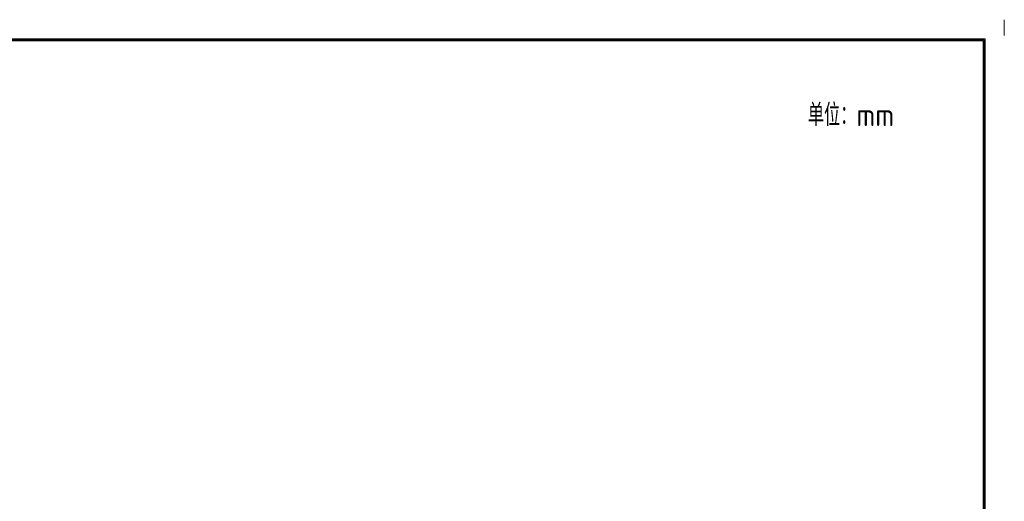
# Model space of a CAD drawing. Header units: inches. Extents: x 455 to 954, y 159 to 508.
# Tile 12 of 12: x 698 to 952, y 383 to 508. Entities that reach past the tile are written whole.
import ezdxf
from ezdxf.enums import TextEntityAlignment as Align

# ---------------------------------------------------------------- set-up
doc = ezdxf.new("R2010")
doc.units = ezdxf.units.IN
doc.header["$LTSCALE"] = 23.1
doc.header["$MEASUREMENT"] = 0
doc.layers.get('0').update_dxf_attribs({"lineweight": 18})
doc.styles.get("Standard").update_dxf_attribs({"font": 'isocp3.shx', "bigfont": 'gbcbig.shx'})

# ---------------------------------------------------------------- blocks, each defined once
blk = doc.blocks.new('图表_1')
for p, q in [((292.26, 145.71), (292.26, 142.16)), ((-132.06, 141.45), (288.01, 141.45)), ((-131.83, 141.23), (287.78, 141.23)), ((-131.6, 141), (287.55, 141)), ((287.55, 141), (287.55, -150)), ((287.78, 141.23), (287.78, -150.23)), ((288.01, 141.45), (288.01, -150.46))]:
    blk.add_line(p, q)
blk = doc.blocks.new('hcfa图表_1')
blk.add_blockref('图表_1', (-366.29, 186.04))
blk = doc.blocks.new('禾川制图_1')
blk.add_blockref('hcfa图表_1', (502.61, -331.75))
blk.add_text('单位：mm', height=5).set_placement((384.78, -23.74))
for tag, p in [('V1.0', (7, -23.81)), ('XXXX', (49.65, -23.5)), ('XXXC', (81.79, -23.79)), ('XXXO', (93.95, -23.72))]:
    blk.add_attdef(tag, p, '', height=2.51)
blk.add_attdef('XXXY', (16.61, -23.72), '', height=2.51, rotation=0.6331)
for tag, p in [('XXXE', (315.81, -269.3)), ('XXXC', (348.56, -269.3)), ('XXXA', (399.26, -269.34)), ('XXXG', (273.32, -276.51)), ('XXXF', (315.77, -276.23)), ('XXXD', (349.08, -276.23)), ('XXXB', (399.16, -276.49)), ('XXXJ', (273.46, -283.93)), ('XXXP', (301.31, -291.91)), ('XXXN', (318.17, -292)), ('XXXQ', (335.14, -291.8)), ('XXXO', (351.7, -291.85)), ('XXXM', (277.01, -293.42))]:
    blk.add_attdef(tag, text='', height=2.51).set_placement(p, align=Align.CENTER)

msp = doc.modelspace()

# ---------------------------------------------------------------- block references
at = {"xscale": 1.159979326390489, "yscale": 1.159979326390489, "zscale": 1.159979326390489}
msp.add_blockref('禾川制图_1', (455.26, 507.59), dxfattribs=at)

doc.saveas('drawing.dxf')
